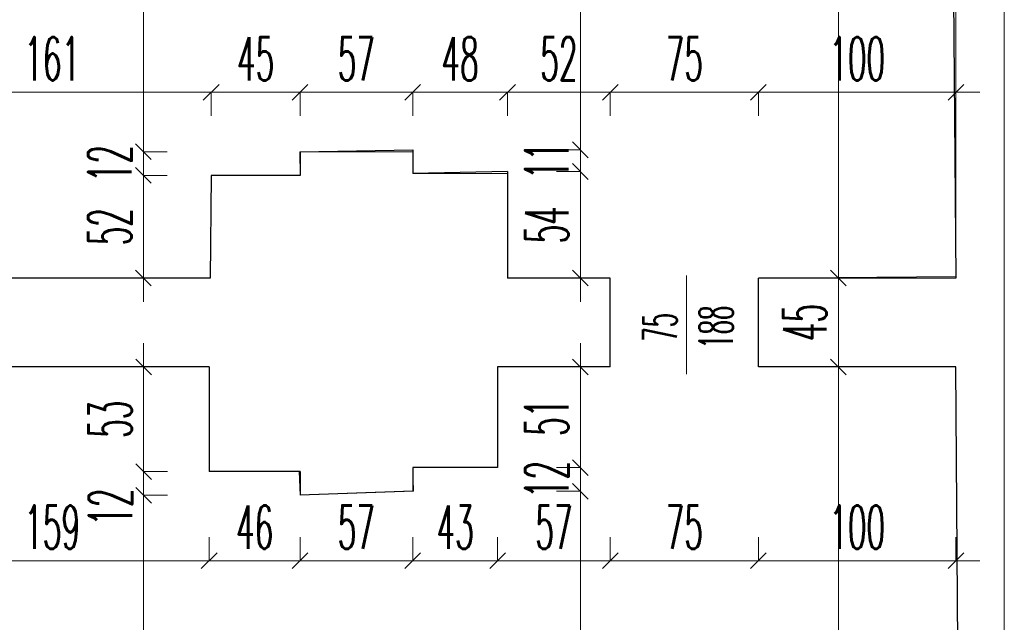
# Model space of a CAD drawing. Header units: millimetres. Extents: x -5207 to 173417, y -28809 to -6400.
# Tile 49 of 256: x 1227 to 1726, y -12695 to -12390. Entities that reach past the tile are written whole.
import ezdxf

# ---------------------------------------------------------------- set-up
doc = ezdxf.new("R2010")
doc.units = ezdxf.units.MM
for name, color, linetype, lineweight in [('mr_obliczanie_powierzchni', 4, 'Continuous', 15), ('mr_otwory', 6, 'Continuous', 9), ('mr_wymiar', 3, 'Continuous', 9), ('mr_ściany', 7, 'Continuous', 30)]:
    doc.layers.add(name, color=color, linetype=linetype, lineweight=lineweight)
doc.styles.add('WYM', font='simplex.shx', dxfattribs={"width": 0.5})
doc.dimstyles.new('1do100', dxfattribs={"dimscale": 2, "dimtxt": 12, "dimasz": 5, "dimexe": 0, "dimexo": 0, "dimgap": 3, "dimtad": 1, "dimdec": 0, "dimrnd": 0.5, "dimdsep": 46, "dimtxsty": 'WYM', "dimblk": 'OBLIQUE', "dimcen": 1.2, "dimdle": 6, "dimclrd": 256, "dimclre": 250, "dimclrt": 4, "dimadec": 1, "dimazin": 0, "dimtfac": 1, "dimtdec": 0, "dimtix": 1, "dimtmove": 2, "dimatfit": 3, "dimldrblk": 'NONE', "dimfxl": 1, "dimfxlon": 1, "dimtolj": 1, "dimtzin": 0, "dimlwd": -1, "dimlwe": 0, "dimarcsym": 0})

# ---------------------------------------------------------------- blocks, each defined once
blk = doc.blocks.new('_Oblique')
at = {"color": 0, "linetype": 'ByBlock', "lineweight": -2}
blk.add_line((-0.5, -0.5), (0.5, 0.5), dxfattribs=at)
blk = doc.blocks.new('*D5678')
at = {"layer": 'Defpoints', "color": 0, "ltscale": 2, "transparency": 16777216}
for p in [(1641.67, -12565.77), (1641.67, -12565.77), (1641.67, -12889.77)]:
    blk.add_point(p, dxfattribs=at)
at = {"layer": 'mr_wymiar', "ltscale": 2, "transparency": 16777216}
blk.add_line((1641.67, -12901.77), (1641.67, -12553.77), dxfattribs=at)
at = {"layer": 'mr_wymiar', "color": 250, "lineweight": 0, "ltscale": 2, "transparency": 16777216}
for p, q in [((1641.67, -12565.77), (1641.67, -12565.77)), ((1641.67, -12889.77), (1641.67, -12889.77))]:
    blk.add_line(p, q, dxfattribs=at)
at = {"layer": 'mr_wymiar', "ltscale": 2, "transparency": 16777216, "xscale": 8, "yscale": 8, "zscale": 8}
for p, rotation in [((1641.67, -12565.77), 90), ((1641.67, -12889.77), 270)]:
    blk.add_blockref('_Oblique', p, dxfattribs=dict(at, rotation=rotation))
at = {"layer": 'mr_wymiar', "color": 4, "ltscale": 2, "transparency": 16777216, "insert": (1624.67, -12727.77), "char_height": 22, "attachment_point": 5, "rotation": 90, "style": 'WYM'}
blk.add_mtext('\\A1;324', dxfattribs=at)
blk = doc.blocks.new('_None')
blk = doc.blocks.new('*D5679')
at = {"layer": 'Defpoints', "color": 0, "ltscale": 2, "transparency": 16777216}
for p in [(1641.67, -12520.77), (1641.67, -12520.77), (1641.67, -12565.77)]:
    blk.add_point(p, dxfattribs=at)
at = {"layer": 'mr_wymiar', "ltscale": 2, "transparency": 16777216}
blk.add_line((1641.67, -12577.77), (1641.67, -12508.77), dxfattribs=at)
at = {"layer": 'mr_wymiar', "color": 250, "lineweight": 0, "ltscale": 2, "transparency": 16777216}
for p, q in [((1641.67, -12520.77), (1641.67, -12520.77)), ((1641.67, -12565.77), (1641.67, -12565.77))]:
    blk.add_line(p, q, dxfattribs=at)
at = {"layer": 'mr_wymiar', "ltscale": 2, "transparency": 16777216, "xscale": 8, "yscale": 8, "zscale": 8}
for p, rotation in [((1641.67, -12520.77), 90), ((1641.67, -12565.77), 270)]:
    blk.add_blockref('_Oblique', p, dxfattribs=dict(at, rotation=rotation))
at = {"layer": 'mr_wymiar', "color": 4, "ltscale": 2, "transparency": 16777216, "insert": (1624.67, -12543.27), "char_height": 22, "attachment_point": 5, "rotation": 90, "style": 'WYM'}
blk.add_mtext('\\A1;45', dxfattribs=at)
blk = doc.blocks.new('*D5680')
at = {"layer": 'Defpoints', "color": 0, "ltscale": 2, "transparency": 16777216}
for p in [(1641.67, -12175.27), (1641.67, -12175.27), (1641.67, -12520.77)]:
    blk.add_point(p, dxfattribs=at)
at = {"layer": 'mr_wymiar', "ltscale": 2, "transparency": 16777216}
blk.add_line((1641.67, -12532.77), (1641.67, -12163.27), dxfattribs=at)
at = {"layer": 'mr_wymiar', "color": 250, "lineweight": 0, "ltscale": 2, "transparency": 16777216}
for p, q in [((1641.67, -12175.27), (1641.67, -12175.27)), ((1641.67, -12520.77), (1641.67, -12520.77))]:
    blk.add_line(p, q, dxfattribs=at)
at = {"layer": 'mr_wymiar', "ltscale": 2, "transparency": 16777216, "xscale": 8, "yscale": 8, "zscale": 8}
for p, rotation in [((1641.67, -12175.27), 90), ((1641.67, -12520.77), 270)]:
    blk.add_blockref('_Oblique', p, dxfattribs=dict(at, rotation=rotation))
at = {"layer": 'mr_wymiar', "color": 4, "ltscale": 2, "transparency": 16777216, "insert": (1624.67, -12348.02), "char_height": 22, "attachment_point": 5, "rotation": 90, "style": 'WYM'}
blk.add_mtext('\\A1;346', dxfattribs=at)
blk = doc.blocks.new('*D5681')
at = {"layer": 'Defpoints', "color": 0, "ltscale": 2, "transparency": 16777216}
for p in [(1601.19, -12426.66), (1701.19, -12472.39), (1601.19, -12520.77)]:
    blk.add_point(p, dxfattribs=at)
at = {"layer": 'mr_wymiar', "ltscale": 2, "transparency": 16777216}
blk.add_line((1713.19, -12426.66), (1589.19, -12426.66), dxfattribs=at)
at = {"layer": 'mr_wymiar', "color": 250, "lineweight": 0, "ltscale": 2, "transparency": 16777216}
for p, q in [((1601.19, -12438.66), (1601.19, -12426.66)), ((1701.19, -12438.66), (1701.19, -12426.66))]:
    blk.add_line(p, q, dxfattribs=at)
at = {"layer": 'mr_wymiar', "ltscale": 2, "transparency": 16777216, "xscale": 8, "yscale": 8, "zscale": 8, "rotation": 180}
blk.add_blockref('_Oblique', (1601.19, -12426.66), dxfattribs=at)
at = {"layer": 'mr_wymiar', "ltscale": 2, "transparency": 16777216, "xscale": 8, "yscale": 8, "zscale": 8}
blk.add_blockref('_Oblique', (1701.19, -12426.66), dxfattribs=at)
at = {"layer": 'mr_wymiar', "color": 4, "ltscale": 2, "transparency": 16777216, "insert": (1651.19, -12409.66), "char_height": 22, "attachment_point": 5, "style": 'WYM'}
blk.add_mtext('\\A1;100', dxfattribs=at)
blk = doc.blocks.new('*D5682')
at = {"layer": 'Defpoints', "color": 0, "ltscale": 2, "transparency": 16777216}
for p in [(1526.19, -12426.66), (1526.19, -12520.77), (1601.19, -12520.77)]:
    blk.add_point(p, dxfattribs=at)
at = {"layer": 'mr_wymiar', "ltscale": 2, "transparency": 16777216}
blk.add_line((1613.19, -12426.66), (1514.19, -12426.66), dxfattribs=at)
at = {"layer": 'mr_wymiar', "color": 250, "lineweight": 0, "ltscale": 2, "transparency": 16777216}
for p, q in [((1526.19, -12438.66), (1526.19, -12426.66)), ((1601.19, -12438.66), (1601.19, -12426.66))]:
    blk.add_line(p, q, dxfattribs=at)
at = {"layer": 'mr_wymiar', "ltscale": 2, "transparency": 16777216, "xscale": 8, "yscale": 8, "zscale": 8, "rotation": 180}
blk.add_blockref('_Oblique', (1526.19, -12426.66), dxfattribs=at)
at = {"layer": 'mr_wymiar', "ltscale": 2, "transparency": 16777216, "xscale": 8, "yscale": 8, "zscale": 8}
blk.add_blockref('_Oblique', (1601.19, -12426.66), dxfattribs=at)
at = {"layer": 'mr_wymiar', "color": 4, "ltscale": 2, "transparency": 16777216, "insert": (1563.69, -12409.66), "char_height": 22, "attachment_point": 5, "style": 'WYM'}
blk.add_mtext('\\A1;75', dxfattribs=at)
blk = doc.blocks.new('*D5683')
at = {"layer": 'Defpoints', "color": 0, "ltscale": 2, "transparency": 16777216}
for p in [(1474.19, -12426.66), (1474.19, -12471.39), (1526.19, -12520.77)]:
    blk.add_point(p, dxfattribs=at)
at = {"layer": 'mr_wymiar', "ltscale": 2, "transparency": 16777216}
blk.add_line((1538.19, -12426.66), (1462.19, -12426.66), dxfattribs=at)
at = {"layer": 'mr_wymiar', "color": 250, "lineweight": 0, "ltscale": 2, "transparency": 16777216}
for p, q in [((1474.19, -12438.66), (1474.19, -12426.66)), ((1526.19, -12438.66), (1526.19, -12426.66))]:
    blk.add_line(p, q, dxfattribs=at)
at = {"layer": 'mr_wymiar', "ltscale": 2, "transparency": 16777216, "xscale": 8, "yscale": 8, "zscale": 8, "rotation": 180}
blk.add_blockref('_Oblique', (1474.19, -12426.66), dxfattribs=at)
at = {"layer": 'mr_wymiar', "ltscale": 2, "transparency": 16777216, "xscale": 8, "yscale": 8, "zscale": 8}
blk.add_blockref('_Oblique', (1526.19, -12426.66), dxfattribs=at)
at = {"layer": 'mr_wymiar', "color": 4, "ltscale": 2, "transparency": 16777216, "insert": (1500.19, -12409.66), "char_height": 22, "attachment_point": 5, "style": 'WYM'}
blk.add_mtext('\\A1;52', dxfattribs=at)
blk = doc.blocks.new('*D5684')
at = {"layer": 'Defpoints', "color": 0, "ltscale": 2, "transparency": 16777216}
for p in [(1474.19, -12426.66), (1426.19, -12436.14), (1474.19, -12436.14)]:
    blk.add_point(p, dxfattribs=at)
at = {"layer": 'mr_wymiar', "ltscale": 2, "transparency": 16777216}
blk.add_line((1414.19, -12426.66), (1486.19, -12426.66), dxfattribs=at)
at = {"layer": 'mr_wymiar', "color": 250, "lineweight": 0, "ltscale": 2, "transparency": 16777216}
for p, q in [((1426.19, -12436.14), (1426.19, -12426.66)), ((1474.19, -12436.14), (1474.19, -12426.66))]:
    blk.add_line(p, q, dxfattribs=at)
at = {"layer": 'mr_wymiar', "ltscale": 2, "transparency": 16777216, "xscale": 8, "yscale": 8, "zscale": 8, "rotation": 180}
blk.add_blockref('_Oblique', (1426.19, -12426.66), dxfattribs=at)
at = {"layer": 'mr_wymiar', "ltscale": 2, "transparency": 16777216, "xscale": 8, "yscale": 8, "zscale": 8}
blk.add_blockref('_Oblique', (1474.19, -12426.66), dxfattribs=at)
at = {"layer": 'mr_wymiar', "color": 4, "ltscale": 2, "transparency": 16777216, "insert": (1450.19, -12409.66), "char_height": 22, "attachment_point": 5, "style": 'WYM'}
blk.add_mtext('\\A1;48', dxfattribs=at)
blk = doc.blocks.new('*D5685')
at = {"layer": 'Defpoints', "color": 0, "ltscale": 2, "transparency": 16777216}
for p in [(1474.19, -12466.77), (1511.05, -12466.77), (1474.19, -12520.77)]:
    blk.add_point(p, dxfattribs=at)
at = {"layer": 'mr_wymiar', "ltscale": 2, "transparency": 16777216}
blk.add_line((1511.05, -12532.77), (1511.05, -12454.77), dxfattribs=at)
at = {"layer": 'mr_wymiar', "color": 250, "lineweight": 0, "ltscale": 2, "transparency": 16777216}
for p, q in [((1499.05, -12466.77), (1511.05, -12466.77)), ((1499.05, -12520.77), (1511.05, -12520.77))]:
    blk.add_line(p, q, dxfattribs=at)
at = {"layer": 'mr_wymiar', "ltscale": 2, "transparency": 16777216, "xscale": 8, "yscale": 8, "zscale": 8}
for p, rotation in [((1511.05, -12466.77), 90), ((1511.05, -12520.77), 270)]:
    blk.add_blockref('_Oblique', p, dxfattribs=dict(at, rotation=rotation))
at = {"layer": 'mr_wymiar', "color": 4, "ltscale": 2, "transparency": 16777216, "insert": (1494.05, -12493.77), "char_height": 22, "attachment_point": 5, "rotation": 90, "style": 'WYM'}
blk.add_mtext('\\A1;54', dxfattribs=at)
blk = doc.blocks.new('*D5371')
at = {"layer": 'Defpoints', "color": 0, "ltscale": 2, "transparency": 16777216}
for p in [(1426.19, -12426.66), (1369.19, -12442.14), (1426.19, -12442.14)]:
    blk.add_point(p, dxfattribs=at)
at = {"layer": 'mr_wymiar', "ltscale": 2, "transparency": 16777216}
blk.add_line((1357.19, -12426.66), (1438.19, -12426.66), dxfattribs=at)
at = {"layer": 'mr_wymiar', "color": 250, "lineweight": 0, "ltscale": 2, "transparency": 16777216}
for p, q in [((1369.19, -12438.66), (1369.19, -12426.66)), ((1426.19, -12438.66), (1426.19, -12426.66))]:
    blk.add_line(p, q, dxfattribs=at)
at = {"layer": 'mr_wymiar', "ltscale": 2, "transparency": 16777216, "xscale": 8, "yscale": 8, "zscale": 8, "rotation": 180}
blk.add_blockref('_Oblique', (1369.19, -12426.66), dxfattribs=at)
at = {"layer": 'mr_wymiar', "ltscale": 2, "transparency": 16777216, "xscale": 8, "yscale": 8, "zscale": 8}
blk.add_blockref('_Oblique', (1426.19, -12426.66), dxfattribs=at)
at = {"layer": 'mr_wymiar', "color": 4, "ltscale": 2, "transparency": 16777216, "insert": (1397.69, -12409.66), "char_height": 22, "attachment_point": 5, "style": 'WYM'}
blk.add_mtext('\\A1;57', dxfattribs=at)
blk = doc.blocks.new('*D5372')
at = {"layer": 'Defpoints', "color": 0, "ltscale": 2, "transparency": 16777216}
for p in [(1324.19, -12426.66), (1369.19, -12442.14), (1324.19, -12468.77)]:
    blk.add_point(p, dxfattribs=at)
at = {"layer": 'mr_wymiar', "ltscale": 2, "transparency": 16777216}
blk.add_line((1381.19, -12426.66), (1312.19, -12426.66), dxfattribs=at)
at = {"layer": 'mr_wymiar', "color": 250, "lineweight": 0, "ltscale": 2, "transparency": 16777216}
for p, q in [((1324.19, -12438.66), (1324.19, -12426.66)), ((1369.19, -12438.66), (1369.19, -12426.66))]:
    blk.add_line(p, q, dxfattribs=at)
at = {"layer": 'mr_wymiar', "ltscale": 2, "transparency": 16777216, "xscale": 8, "yscale": 8, "zscale": 8, "rotation": 180}
blk.add_blockref('_Oblique', (1324.19, -12426.66), dxfattribs=at)
at = {"layer": 'mr_wymiar', "ltscale": 2, "transparency": 16777216, "xscale": 8, "yscale": 8, "zscale": 8}
blk.add_blockref('_Oblique', (1369.19, -12426.66), dxfattribs=at)
at = {"layer": 'mr_wymiar', "color": 4, "ltscale": 2, "transparency": 16777216, "insert": (1346.69, -12409.66), "char_height": 22, "attachment_point": 5, "style": 'WYM'}
blk.add_mtext('\\A1;45', dxfattribs=at)
blk = doc.blocks.new('*D5373')
at = {"layer": 'Defpoints', "color": 0, "ltscale": 2, "transparency": 16777216}
for p in [(1163.19, -12426.66), (1163.19, -12466.77), (1324.19, -12468.77)]:
    blk.add_point(p, dxfattribs=at)
at = {"layer": 'mr_wymiar', "ltscale": 2, "transparency": 16777216}
blk.add_line((1336.19, -12426.66), (1151.19, -12426.66), dxfattribs=at)
at = {"layer": 'mr_wymiar', "color": 250, "lineweight": 0, "ltscale": 2, "transparency": 16777216}
for p, q in [((1163.19, -12438.66), (1163.19, -12426.66)), ((1324.19, -12438.66), (1324.19, -12426.66))]:
    blk.add_line(p, q, dxfattribs=at)
at = {"layer": 'mr_wymiar', "ltscale": 2, "transparency": 16777216, "xscale": 8, "yscale": 8, "zscale": 8, "rotation": 180}
blk.add_blockref('_Oblique', (1163.19, -12426.66), dxfattribs=at)
at = {"layer": 'mr_wymiar', "ltscale": 2, "transparency": 16777216, "xscale": 8, "yscale": 8, "zscale": 8}
blk.add_blockref('_Oblique', (1324.19, -12426.66), dxfattribs=at)
at = {"layer": 'mr_wymiar', "color": 4, "ltscale": 2, "transparency": 16777216, "insert": (1243.69, -12409.66), "char_height": 22, "attachment_point": 5, "style": 'WYM'}
blk.add_mtext('\\A1;161', dxfattribs=at)
blk = doc.blocks.new('*D5375')
at = {"layer": 'Defpoints', "color": 0, "ltscale": 2, "transparency": 16777216}
for p in [(1426.19, -12455.77), (1511.05, -12455.77), (1474.19, -12466.77)]:
    blk.add_point(p, dxfattribs=at)
at = {"layer": 'mr_wymiar', "ltscale": 2, "transparency": 16777216}
for p, q in [((1511.05, -12455.77), (1511.05, -12447.77)), ((1511.05, -12466.77), (1511.05, -12455.77)), ((1511.05, -12466.77), (1511.05, -12474.77))]:
    blk.add_line(p, q, dxfattribs=at)
at = {"layer": 'mr_wymiar', "color": 250, "lineweight": 0, "ltscale": 2, "transparency": 16777216}
for p, q in [((1499.05, -12455.77), (1511.05, -12455.77)), ((1499.05, -12466.77), (1511.05, -12466.77))]:
    blk.add_line(p, q, dxfattribs=at)
at = {"layer": 'mr_wymiar', "ltscale": 2, "transparency": 16777216, "xscale": 8, "yscale": 8, "zscale": 8}
for p, rotation in [((1511.05, -12455.77), 270), ((1511.05, -12466.77), 90)]:
    blk.add_blockref('_Oblique', p, dxfattribs=dict(at, rotation=rotation))
at = {"layer": 'mr_wymiar', "color": 4, "ltscale": 2, "transparency": 16777216, "insert": (1494.05, -12461.27), "char_height": 22, "attachment_point": 5, "rotation": 90, "style": 'WYM'}
blk.add_mtext('\\A1;11', dxfattribs=at)
blk = doc.blocks.new('*D5376')
at = {"layer": 'Defpoints', "color": 0, "ltscale": 2, "transparency": 16777216}
for p in [(1426.19, -12218.27), (1511.05, -12218.27), (1426.19, -12455.77)]:
    blk.add_point(p, dxfattribs=at)
at = {"layer": 'mr_wymiar', "ltscale": 2, "transparency": 16777216}
blk.add_line((1511.05, -12467.77), (1511.05, -12206.27), dxfattribs=at)
at = {"layer": 'mr_wymiar', "color": 250, "lineweight": 0, "ltscale": 2, "transparency": 16777216}
for p, q in [((1499.05, -12218.27), (1511.05, -12218.27)), ((1499.05, -12455.77), (1511.05, -12455.77))]:
    blk.add_line(p, q, dxfattribs=at)
at = {"layer": 'mr_wymiar', "ltscale": 2, "transparency": 16777216, "xscale": 8, "yscale": 8, "zscale": 8}
for p, rotation in [((1511.05, -12218.27), 90), ((1511.05, -12455.77), 270)]:
    blk.add_blockref('_Oblique', p, dxfattribs=dict(at, rotation=rotation))
at = {"layer": 'mr_wymiar', "color": 4, "ltscale": 2, "transparency": 16777216, "insert": (1494.05, -12337.02), "char_height": 22, "attachment_point": 5, "rotation": 90, "style": 'WYM'}
blk.add_mtext('\\A1;238', dxfattribs=at)
blk = doc.blocks.new('*D5381')
at = {"layer": 'Defpoints', "color": 0, "ltscale": 2, "transparency": 16777216}
for p in [(1289.88, -12468.77), (1324.19, -12468.77), (1323.69, -12520.77)]:
    blk.add_point(p, dxfattribs=at)
at = {"layer": 'mr_wymiar', "ltscale": 2, "transparency": 16777216}
blk.add_line((1289.88, -12532.77), (1289.88, -12456.77), dxfattribs=at)
at = {"layer": 'mr_wymiar', "color": 250, "lineweight": 0, "ltscale": 2, "transparency": 16777216}
for p, q in [((1301.88, -12468.77), (1289.88, -12468.77)), ((1301.88, -12520.77), (1289.88, -12520.77))]:
    blk.add_line(p, q, dxfattribs=at)
at = {"layer": 'mr_wymiar', "ltscale": 2, "transparency": 16777216, "xscale": 8, "yscale": 8, "zscale": 8}
for p, rotation in [((1289.88, -12468.77), 90), ((1289.88, -12520.77), 270)]:
    blk.add_blockref('_Oblique', p, dxfattribs=dict(at, rotation=rotation))
at = {"layer": 'mr_wymiar', "color": 4, "ltscale": 2, "transparency": 16777216, "insert": (1272.88, -12494.77), "char_height": 22, "attachment_point": 5, "rotation": 90, "style": 'WYM'}
blk.add_mtext('\\A1;52', dxfattribs=at)
blk = doc.blocks.new('*D5382')
at = {"layer": 'Defpoints', "color": 0, "ltscale": 2, "transparency": 16777216}
for p in [(1289.88, -12456.77), (1369.19, -12456.77), (1324.19, -12468.77)]:
    blk.add_point(p, dxfattribs=at)
at = {"layer": 'mr_wymiar', "ltscale": 2, "transparency": 16777216}
for p, q in [((1289.88, -12456.77), (1289.88, -12448.77)), ((1289.88, -12468.77), (1289.88, -12456.77)), ((1289.88, -12468.77), (1289.88, -12476.77))]:
    blk.add_line(p, q, dxfattribs=at)
at = {"layer": 'mr_wymiar', "color": 250, "lineweight": 0, "ltscale": 2, "transparency": 16777216}
for p, q in [((1301.88, -12456.77), (1289.88, -12456.77)), ((1301.88, -12468.77), (1289.88, -12468.77))]:
    blk.add_line(p, q, dxfattribs=at)
at = {"layer": 'mr_wymiar', "ltscale": 2, "transparency": 16777216, "xscale": 8, "yscale": 8, "zscale": 8}
for p, rotation in [((1289.88, -12456.77), 270), ((1289.88, -12468.77), 90)]:
    blk.add_blockref('_Oblique', p, dxfattribs=dict(at, rotation=rotation))
at = {"layer": 'mr_wymiar', "color": 4, "ltscale": 2, "transparency": 16777216, "insert": (1272.88, -12462.77), "char_height": 22, "attachment_point": 5, "rotation": 90, "style": 'WYM'}
blk.add_mtext('\\A1;12', dxfattribs=at)
blk = doc.blocks.new('*D5383')
at = {"layer": 'Defpoints', "color": 0, "ltscale": 2, "transparency": 16777216}
for p in [(1289.88, -12219.27), (1369.19, -12219.27), (1369.19, -12456.77)]:
    blk.add_point(p, dxfattribs=at)
at = {"layer": 'mr_wymiar', "ltscale": 2, "transparency": 16777216}
blk.add_line((1289.88, -12468.77), (1289.88, -12207.27), dxfattribs=at)
at = {"layer": 'mr_wymiar', "color": 250, "lineweight": 0, "ltscale": 2, "transparency": 16777216}
for p, q in [((1301.88, -12219.27), (1289.88, -12219.27)), ((1301.88, -12456.77), (1289.88, -12456.77))]:
    blk.add_line(p, q, dxfattribs=at)
at = {"layer": 'mr_wymiar', "ltscale": 2, "transparency": 16777216, "xscale": 8, "yscale": 8, "zscale": 8}
for p, rotation in [((1289.88, -12219.27), 90), ((1289.88, -12456.77), 270)]:
    blk.add_blockref('_Oblique', p, dxfattribs=dict(at, rotation=rotation))
at = {"layer": 'mr_wymiar', "color": 4, "ltscale": 2, "transparency": 16777216, "insert": (1272.88, -12338.02), "char_height": 22, "attachment_point": 5, "rotation": 90, "style": 'WYM'}
blk.add_mtext('\\A1;238', dxfattribs=at)
blk = doc.blocks.new('*D5387')
at = {"layer": 'Defpoints', "color": 0, "ltscale": 2, "transparency": 16777216}
for p in [(1290, -12630.77), (1369.19, -12630.77), (1369.19, -12825.77)]:
    blk.add_point(p, dxfattribs=at)
at = {"layer": 'mr_wymiar', "ltscale": 2, "transparency": 16777216}
blk.add_line((1290, -12837.77), (1290, -12618.77), dxfattribs=at)
at = {"layer": 'mr_wymiar', "color": 250, "lineweight": 0, "ltscale": 2, "transparency": 16777216}
for p, q in [((1302, -12630.77), (1290, -12630.77)), ((1302, -12825.77), (1290, -12825.77))]:
    blk.add_line(p, q, dxfattribs=at)
at = {"layer": 'mr_wymiar', "ltscale": 2, "transparency": 16777216, "xscale": 8, "yscale": 8, "zscale": 8}
for p, rotation in [((1290, -12630.77), 90), ((1290, -12825.77), 270)]:
    blk.add_blockref('_Oblique', p, dxfattribs=dict(at, rotation=rotation))
at = {"layer": 'mr_wymiar', "color": 4, "ltscale": 2, "transparency": 16777216, "insert": (1273, -12728.27), "char_height": 22, "attachment_point": 5, "rotation": 90, "style": 'WYM'}
blk.add_mtext('\\A1;195', dxfattribs=at)
blk = doc.blocks.new('*D5388')
at = {"layer": 'Defpoints', "color": 0, "ltscale": 2, "transparency": 16777216}
for p in [(1290, -12618.77), (1369.19, -12618.77), (1369.19, -12630.77)]:
    blk.add_point(p, dxfattribs=at)
at = {"layer": 'mr_wymiar', "ltscale": 2, "transparency": 16777216}
blk.add_line((1290, -12642.77), (1290, -12606.77), dxfattribs=at)
at = {"layer": 'mr_wymiar', "color": 250, "lineweight": 0, "ltscale": 2, "transparency": 16777216}
for p, q in [((1302, -12618.77), (1290, -12618.77)), ((1302, -12630.77), (1290, -12630.77))]:
    blk.add_line(p, q, dxfattribs=at)
at = {"layer": 'mr_wymiar', "ltscale": 2, "transparency": 16777216, "xscale": 8, "yscale": 8, "zscale": 8}
for p, rotation in [((1290, -12618.77), 90), ((1290, -12630.77), 270)]:
    blk.add_blockref('_Oblique', p, dxfattribs=dict(at, rotation=rotation))
at = {"layer": 'mr_wymiar', "color": 4, "ltscale": 2, "transparency": 16777216, "insert": (1273.18, -12636.76), "char_height": 22, "attachment_point": 5, "rotation": 90, "style": 'WYM'}
blk.add_mtext('\\A1;12', dxfattribs=at)
blk = doc.blocks.new('*D5389')
at = {"layer": 'Defpoints', "color": 0, "ltscale": 2, "transparency": 16777216}
for p in [(1290, -12565.77), (1323.19, -12565.77), (1323.19, -12618.77)]:
    blk.add_point(p, dxfattribs=at)
at = {"layer": 'mr_wymiar', "ltscale": 2, "transparency": 16777216}
blk.add_line((1290, -12630.77), (1290, -12553.77), dxfattribs=at)
at = {"layer": 'mr_wymiar', "color": 250, "lineweight": 0, "ltscale": 2, "transparency": 16777216}
for p, q in [((1302, -12565.77), (1290, -12565.77)), ((1302, -12618.77), (1290, -12618.77))]:
    blk.add_line(p, q, dxfattribs=at)
at = {"layer": 'mr_wymiar', "ltscale": 2, "transparency": 16777216, "xscale": 8, "yscale": 8, "zscale": 8}
for p, rotation in [((1290, -12565.77), 90), ((1290, -12618.77), 270)]:
    blk.add_blockref('_Oblique', p, dxfattribs=dict(at, rotation=rotation))
at = {"layer": 'mr_wymiar', "color": 4, "ltscale": 2, "transparency": 16777216, "insert": (1273, -12592.27), "char_height": 22, "attachment_point": 5, "rotation": 90, "style": 'WYM'}
blk.add_mtext('\\A1;53', dxfattribs=at)
blk = doc.blocks.new('*D5391')
at = {"layer": 'Defpoints', "color": 0, "ltscale": 2, "transparency": 16777216}
for p in [(1164.19, -12614.77), (1323.19, -12618.77), (1323.19, -12663.94)]:
    blk.add_point(p, dxfattribs=at)
at = {"layer": 'mr_wymiar', "color": 250, "lineweight": 0, "ltscale": 2, "transparency": 16777216}
for p, q in [((1164.19, -12651.94), (1164.19, -12663.94)), ((1323.19, -12651.94), (1323.19, -12663.94))]:
    blk.add_line(p, q, dxfattribs=at)
at = {"layer": 'mr_wymiar', "ltscale": 2, "transparency": 16777216}
blk.add_line((1152.19, -12663.94), (1335.19, -12663.94), dxfattribs=at)
at = {"layer": 'mr_wymiar', "ltscale": 2, "transparency": 16777216, "xscale": 8, "yscale": 8, "zscale": 8, "rotation": 180}
blk.add_blockref('_Oblique', (1164.19, -12663.94), dxfattribs=at)
at = {"layer": 'mr_wymiar', "ltscale": 2, "transparency": 16777216, "xscale": 8, "yscale": 8, "zscale": 8}
blk.add_blockref('_Oblique', (1323.19, -12663.94), dxfattribs=at)
at = {"layer": 'mr_wymiar', "color": 4, "ltscale": 2, "transparency": 16777216, "insert": (1243.69, -12646.94), "char_height": 22, "attachment_point": 5, "style": 'WYM'}
blk.add_mtext('\\A1;159', dxfattribs=at)
blk = doc.blocks.new('*D5392')
at = {"layer": 'Defpoints', "color": 0, "ltscale": 2, "transparency": 16777216}
for p in [(1323.19, -12618.77), (1369.19, -12618.77), (1369.19, -12663.94)]:
    blk.add_point(p, dxfattribs=at)
at = {"layer": 'mr_wymiar', "color": 250, "lineweight": 0, "ltscale": 2, "transparency": 16777216}
for p, q in [((1323.19, -12651.94), (1323.19, -12663.94)), ((1369.19, -12651.94), (1369.19, -12663.94))]:
    blk.add_line(p, q, dxfattribs=at)
at = {"layer": 'mr_wymiar', "ltscale": 2, "transparency": 16777216}
blk.add_line((1311.19, -12663.94), (1381.19, -12663.94), dxfattribs=at)
at = {"layer": 'mr_wymiar', "ltscale": 2, "transparency": 16777216, "xscale": 8, "yscale": 8, "zscale": 8, "rotation": 180}
blk.add_blockref('_Oblique', (1323.19, -12663.94), dxfattribs=at)
at = {"layer": 'mr_wymiar', "ltscale": 2, "transparency": 16777216, "xscale": 8, "yscale": 8, "zscale": 8}
blk.add_blockref('_Oblique', (1369.19, -12663.94), dxfattribs=at)
at = {"layer": 'mr_wymiar', "color": 4, "ltscale": 2, "transparency": 16777216, "insert": (1346.19, -12646.94), "char_height": 22, "attachment_point": 5, "style": 'WYM'}
blk.add_mtext('\\A1;46', dxfattribs=at)
blk = doc.blocks.new('*D5393')
at = {"layer": 'Defpoints', "color": 0, "ltscale": 2, "transparency": 16777216}
for p in [(1426.19, -12628.77), (1369.19, -12630.77), (1426.19, -12663.94)]:
    blk.add_point(p, dxfattribs=at)
at = {"layer": 'mr_wymiar', "color": 250, "lineweight": 0, "ltscale": 2, "transparency": 16777216}
for p, q in [((1369.19, -12651.94), (1369.19, -12663.94)), ((1426.19, -12651.94), (1426.19, -12663.94))]:
    blk.add_line(p, q, dxfattribs=at)
at = {"layer": 'mr_wymiar', "ltscale": 2, "transparency": 16777216}
blk.add_line((1357.19, -12663.94), (1438.19, -12663.94), dxfattribs=at)
at = {"layer": 'mr_wymiar', "ltscale": 2, "transparency": 16777216, "xscale": 8, "yscale": 8, "zscale": 8, "rotation": 180}
blk.add_blockref('_Oblique', (1369.19, -12663.94), dxfattribs=at)
at = {"layer": 'mr_wymiar', "ltscale": 2, "transparency": 16777216, "xscale": 8, "yscale": 8, "zscale": 8}
blk.add_blockref('_Oblique', (1426.19, -12663.94), dxfattribs=at)
at = {"layer": 'mr_wymiar', "color": 4, "ltscale": 2, "transparency": 16777216, "insert": (1397.69, -12646.94), "char_height": 22, "attachment_point": 5, "style": 'WYM'}
blk.add_mtext('\\A1;57', dxfattribs=at)
blk = doc.blocks.new('*D5394')
at = {"layer": 'Defpoints', "color": 0, "ltscale": 2, "transparency": 16777216}
for p in [(1469.19, -12616.77), (1426.19, -12628.77), (1469.19, -12663.94)]:
    blk.add_point(p, dxfattribs=at)
at = {"layer": 'mr_wymiar', "color": 250, "lineweight": 0, "ltscale": 2, "transparency": 16777216}
for p, q in [((1426.19, -12651.94), (1426.19, -12663.94)), ((1469.19, -12651.94), (1469.19, -12663.94))]:
    blk.add_line(p, q, dxfattribs=at)
at = {"layer": 'mr_wymiar', "ltscale": 2, "transparency": 16777216}
blk.add_line((1414.19, -12663.94), (1481.19, -12663.94), dxfattribs=at)
at = {"layer": 'mr_wymiar', "ltscale": 2, "transparency": 16777216, "xscale": 8, "yscale": 8, "zscale": 8, "rotation": 180}
blk.add_blockref('_Oblique', (1426.19, -12663.94), dxfattribs=at)
at = {"layer": 'mr_wymiar', "ltscale": 2, "transparency": 16777216, "xscale": 8, "yscale": 8, "zscale": 8}
blk.add_blockref('_Oblique', (1469.19, -12663.94), dxfattribs=at)
at = {"layer": 'mr_wymiar', "color": 4, "ltscale": 2, "transparency": 16777216, "insert": (1447.69, -12646.94), "char_height": 22, "attachment_point": 5, "style": 'WYM'}
blk.add_mtext('\\A1;43', dxfattribs=at)
blk = doc.blocks.new('*D5395')
at = {"layer": 'Defpoints', "color": 0, "ltscale": 2, "transparency": 16777216}
for p in [(1526.19, -12565.77), (1469.19, -12616.77), (1526.19, -12663.94)]:
    blk.add_point(p, dxfattribs=at)
at = {"layer": 'mr_wymiar', "color": 250, "lineweight": 0, "ltscale": 2, "transparency": 16777216}
for p, q in [((1469.19, -12651.94), (1469.19, -12663.94)), ((1526.19, -12651.94), (1526.19, -12663.94))]:
    blk.add_line(p, q, dxfattribs=at)
at = {"layer": 'mr_wymiar', "ltscale": 2, "transparency": 16777216}
blk.add_line((1457.19, -12663.94), (1538.19, -12663.94), dxfattribs=at)
at = {"layer": 'mr_wymiar', "ltscale": 2, "transparency": 16777216, "xscale": 8, "yscale": 8, "zscale": 8, "rotation": 180}
blk.add_blockref('_Oblique', (1469.19, -12663.94), dxfattribs=at)
at = {"layer": 'mr_wymiar', "ltscale": 2, "transparency": 16777216, "xscale": 8, "yscale": 8, "zscale": 8}
blk.add_blockref('_Oblique', (1526.19, -12663.94), dxfattribs=at)
at = {"layer": 'mr_wymiar', "color": 4, "ltscale": 2, "transparency": 16777216, "insert": (1497.69, -12646.94), "char_height": 22, "attachment_point": 5, "style": 'WYM'}
blk.add_mtext('\\A1;57', dxfattribs=at)
blk = doc.blocks.new('*D5396')
at = {"layer": 'Defpoints', "color": 0, "ltscale": 2, "transparency": 16777216}
for p in [(1526.19, -12565.77), (1601.19, -12565.77), (1601.19, -12663.94)]:
    blk.add_point(p, dxfattribs=at)
at = {"layer": 'mr_wymiar', "color": 250, "lineweight": 0, "ltscale": 2, "transparency": 16777216}
for p, q in [((1526.19, -12651.94), (1526.19, -12663.94)), ((1601.19, -12651.94), (1601.19, -12663.94))]:
    blk.add_line(p, q, dxfattribs=at)
at = {"layer": 'mr_wymiar', "ltscale": 2, "transparency": 16777216}
blk.add_line((1514.19, -12663.94), (1613.19, -12663.94), dxfattribs=at)
at = {"layer": 'mr_wymiar', "ltscale": 2, "transparency": 16777216, "xscale": 8, "yscale": 8, "zscale": 8, "rotation": 180}
blk.add_blockref('_Oblique', (1526.19, -12663.94), dxfattribs=at)
at = {"layer": 'mr_wymiar', "ltscale": 2, "transparency": 16777216, "xscale": 8, "yscale": 8, "zscale": 8}
blk.add_blockref('_Oblique', (1601.19, -12663.94), dxfattribs=at)
at = {"layer": 'mr_wymiar', "color": 4, "ltscale": 2, "transparency": 16777216, "insert": (1563.69, -12646.94), "char_height": 22, "attachment_point": 5, "style": 'WYM'}
blk.add_mtext('\\A1;75', dxfattribs=at)
blk = doc.blocks.new('*D5397')
at = {"layer": 'Defpoints', "color": 0, "ltscale": 2, "transparency": 16777216}
for p in [(1601.19, -12565.77), (1701.19, -12565.77), (1701.19, -12663.94)]:
    blk.add_point(p, dxfattribs=at)
at = {"layer": 'mr_wymiar', "color": 250, "lineweight": 0, "ltscale": 2, "transparency": 16777216}
for p, q in [((1601.19, -12651.94), (1601.19, -12663.94)), ((1701.19, -12651.94), (1701.19, -12663.94))]:
    blk.add_line(p, q, dxfattribs=at)
at = {"layer": 'mr_wymiar', "ltscale": 2, "transparency": 16777216}
blk.add_line((1589.19, -12663.94), (1713.19, -12663.94), dxfattribs=at)
at = {"layer": 'mr_wymiar', "ltscale": 2, "transparency": 16777216, "xscale": 8, "yscale": 8, "zscale": 8, "rotation": 180}
blk.add_blockref('_Oblique', (1601.19, -12663.94), dxfattribs=at)
at = {"layer": 'mr_wymiar', "ltscale": 2, "transparency": 16777216, "xscale": 8, "yscale": 8, "zscale": 8}
blk.add_blockref('_Oblique', (1701.19, -12663.94), dxfattribs=at)
at = {"layer": 'mr_wymiar', "color": 4, "ltscale": 2, "transparency": 16777216, "insert": (1651.19, -12646.94), "char_height": 22, "attachment_point": 5, "style": 'WYM'}
blk.add_mtext('\\A1;100', dxfattribs=at)
blk = doc.blocks.new('*D5398')
at = {"layer": 'Defpoints', "color": 0, "ltscale": 2, "transparency": 16777216}
for p in [(1469.19, -12565.77), (1469.19, -12616.77), (1511.05, -12616.77)]:
    blk.add_point(p, dxfattribs=at)
at = {"layer": 'mr_wymiar', "ltscale": 2, "transparency": 16777216}
blk.add_line((1511.05, -12553.77), (1511.05, -12628.77), dxfattribs=at)
at = {"layer": 'mr_wymiar', "color": 250, "lineweight": 0, "ltscale": 2, "transparency": 16777216}
for p, q in [((1499.05, -12565.77), (1511.05, -12565.77)), ((1499.05, -12616.77), (1511.05, -12616.77))]:
    blk.add_line(p, q, dxfattribs=at)
at = {"layer": 'mr_wymiar', "ltscale": 2, "transparency": 16777216, "xscale": 8, "yscale": 8, "zscale": 8}
for p, rotation in [((1511.05, -12565.77), 90), ((1511.05, -12616.77), 270)]:
    blk.add_blockref('_Oblique', p, dxfattribs=dict(at, rotation=rotation))
at = {"layer": 'mr_wymiar', "color": 4, "ltscale": 2, "transparency": 16777216, "insert": (1494.05, -12591.27), "char_height": 22, "attachment_point": 5, "rotation": 90, "style": 'WYM'}
blk.add_mtext('\\A1;51', dxfattribs=at)
blk = doc.blocks.new('*D5399')
at = {"layer": 'Defpoints', "color": 0, "ltscale": 2, "transparency": 16777216}
for p in [(1469.19, -12616.77), (1426.19, -12628.77), (1511.05, -12628.77)]:
    blk.add_point(p, dxfattribs=at)
at = {"layer": 'mr_wymiar', "ltscale": 2, "transparency": 16777216}
for p, q in [((1511.05, -12616.77), (1511.05, -12608.77)), ((1511.05, -12616.77), (1511.05, -12628.77)), ((1511.05, -12628.77), (1511.05, -12636.77))]:
    blk.add_line(p, q, dxfattribs=at)
at = {"layer": 'mr_wymiar', "color": 250, "lineweight": 0, "ltscale": 2, "transparency": 16777216}
for p, q in [((1499.05, -12616.77), (1511.05, -12616.77)), ((1499.05, -12628.77), (1511.05, -12628.77))]:
    blk.add_line(p, q, dxfattribs=at)
at = {"layer": 'mr_wymiar', "ltscale": 2, "transparency": 16777216, "xscale": 8, "yscale": 8, "zscale": 8}
for p, rotation in [((1511.05, -12616.77), 270), ((1511.05, -12628.77), 90)]:
    blk.add_blockref('_Oblique', p, dxfattribs=dict(at, rotation=rotation))
at = {"layer": 'mr_wymiar', "color": 4, "ltscale": 2, "transparency": 16777216, "insert": (1494.05, -12622.77), "char_height": 22, "attachment_point": 5, "rotation": 90, "style": 'WYM'}
blk.add_mtext('\\A1;12', dxfattribs=at)
blk = doc.blocks.new('*D5400')
at = {"layer": 'Defpoints', "color": 0, "ltscale": 2, "transparency": 16777216}
for p in [(1426.19, -12628.77), (1426.19, -12825.77), (1511.05, -12825.77)]:
    blk.add_point(p, dxfattribs=at)
at = {"layer": 'mr_wymiar', "ltscale": 2, "transparency": 16777216}
blk.add_line((1511.05, -12616.77), (1511.05, -12837.77), dxfattribs=at)
at = {"layer": 'mr_wymiar', "color": 250, "lineweight": 0, "ltscale": 2, "transparency": 16777216}
for p, q in [((1499.05, -12628.77), (1511.05, -12628.77)), ((1499.05, -12825.77), (1511.05, -12825.77))]:
    blk.add_line(p, q, dxfattribs=at)
at = {"layer": 'mr_wymiar', "ltscale": 2, "transparency": 16777216, "xscale": 8, "yscale": 8, "zscale": 8}
for p, rotation in [((1511.05, -12628.77), 90), ((1511.05, -12825.77), 270)]:
    blk.add_blockref('_Oblique', p, dxfattribs=dict(at, rotation=rotation))
at = {"layer": 'mr_wymiar', "color": 4, "ltscale": 2, "transparency": 16777216, "insert": (1494.05, -12727.27), "char_height": 22, "attachment_point": 5, "rotation": 90, "style": 'WYM'}
blk.add_mtext('\\A1;197', dxfattribs=at)

msp = doc.modelspace()

# ---------------------------------------------------------------- linework, layer by layer
at = {"layer": 'mr_obliczanie_powierzchni'}
for points in [[(1090.593, -12160.7906), (1700.6622, -12160.7906), (1725.6622, -12160.7906), (1725.6622, -13258.2708)], [(1703.1878, -12889.7708), (1701.1878, -12565.7708), (1601.1878, -12565.7708), (1601.1878, -12520.7708), (1701.1803, -12519.9026), (1701.1803, -12175.2708), (1426.1878, -12175.2708), (1426.942, -12218.2576), (1369.1878, -12218.2576), (1369.1878, -12177.2708), (1119.1878, -12177.2708)], [(1163.6878, -12520.7708), (1323.6878, -12520.7708), (1324.1878, -12468.7708), (1369.1878, -12468.7708), (1368.9774, -12456.7745), (1426.1878, -12456.7745), (1426.4168, -12467.766), (1474.1878, -12467.766), (1474.1878, -12520.7708), (1526.1878, -12520.7708), (1526.1878, -12565.7708), (1469.1878, -12565.7708), (1469.1878, -12616.7708), (1426.1878, -12616.7708), (1426.6084, -12628.7561), (1369.1878, -12630.7708), (1368.7668, -12618.7708), (1323.1878, -12618.7708), (1323.1878, -12565.7708), (1164.1878, -12565.7708)]]:
    msp.add_lwpolyline(points, dxfattribs=at)
at = {"layer": 'mr_otwory', "ltscale": 2}
msp.add_line((1564.7509, -12519.503), (1564.7509, -12569.503), dxfattribs=at)
at = {"layer": 'mr_ściany', "ltscale": 2}
for p, q in [((1698.1878, -12175.2708), (1701.1878, -12520.7708)), ((1369.1878, -12456.7708), (1426.1878, -12455.7708)), ((1369.1878, -12456.7708), (1369.1878, -12468.7708)), ((1426.1878, -12455.7708), (1426.1878, -12467.7708)), ((1324.1878, -12468.7708), (1323.6878, -12520.7708)), ((1369.1878, -12468.7708), (1324.1878, -12468.7708)), ((1474.1878, -12466.7708), (1426.1878, -12467.7708)), ((1474.1878, -12466.7708), (1474.1878, -12520.7708)), ((1323.6878, -12520.7708), (1163.6878, -12520.7708)), ((1526.1878, -12520.7708), (1474.1878, -12520.7708)), ((1526.1878, -12565.7708), (1526.1878, -12520.7708)), ((1701.1878, -12520.7708), (1601.1878, -12520.7708)), ((1601.1878, -12565.7708), (1601.1878, -12520.7708)), ((1323.1878, -12565.7708), (1164.1878, -12565.7708)), ((1323.1878, -12565.7708), (1323.1878, -12618.7708)), ((1469.1878, -12565.7708), (1469.1878, -12616.7708)), ((1526.1878, -12565.7708), (1469.1878, -12565.7708)), ((1701.1878, -12565.7708), (1601.1878, -12565.7708)), ((1703.1878, -12889.7708), (1701.1878, -12565.7708)), ((1369.1878, -12618.7708), (1323.1878, -12618.7708)), ((1369.1878, -12618.7708), (1369.1878, -12630.7708)), ((1426.1878, -12616.7708), (1426.1878, -12628.7708)), ((1469.1878, -12616.7708), (1426.1878, -12616.7708)), ((1426.1878, -12628.7708), (1369.1878, -12630.7708))]:
    msp.add_line(p, q, dxfattribs=at)

# ---------------------------------------------------------------- texts
at = {"layer": 'mr_otwory', "ltscale": 2, "insert": (1565.5324, -12545.6639), "char_height": 17, "attachment_point": 5, "rotation": 90, "style": 'WYM'}
msp.add_mtext_dynamic_manual_height_columns('75\\P188', width=54.56776, gutter_width=75, heights=[0], dxfattribs=at)

# ---------------------------------------------------------------- dimensions: what is measured, and where the dimension line sits
at = {"layer": 'mr_wymiar', "ltscale": 2}
for base, p1, p2, picture, middle in [((1641.6726661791, -12175.2708160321), (1641.6726661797, -12520.7708160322), (1641.6726661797, -12175.2708160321), '*D5680', (1624.6726661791, -12348.0208160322)), ((1289.881200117, -12219.2708160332), (1369.1878345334, -12456.7708160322), (1369.1878345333, -12219.2708160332), '*D5383', (1272.881200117, -12338.0208160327)), ((1511.0471444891, -12218.2708160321), (1426.1878345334, -12455.7708160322), (1426.1878345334, -12218.2708160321), '*D5376', (1494.0471444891, -12337.0208160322)), ((1511.0471, -12455.7708), (1474.1878, -12466.7708), (1426.1878, -12455.7708), '*D5375', (1494.0471, -12461.2708)), ((1289.8812, -12456.7708), (1324.1878, -12468.7708), (1369.1878, -12456.7708), '*D5382', (1272.8812, -12462.7708)), ((1511.0471, -12466.7708), (1474.1878, -12520.7708), (1474.1878, -12466.7708), '*D5685', (1494.0471, -12493.7708)), ((1289.8812, -12468.7708), (1323.6878, -12520.7708), (1324.1878, -12468.7708), '*D5381', (1272.8812, -12494.7708)), ((1641.6727, -12520.7708), (1641.6727, -12565.7708), (1641.6727, -12520.7708), '*D5679', (1624.6727, -12543.2708)), ((1290.0004, -12565.7708), (1323.1878, -12618.7708), (1323.1878, -12565.7708), '*D5389', (1273.0004, -12592.2708)), ((1511.0471, -12616.7708), (1469.1878, -12565.7708), (1469.1878, -12616.7708), '*D5398', (1494.0471, -12591.2708)), ((1641.6727, -12565.7708), (1641.6727, -12889.7708), (1641.6727, -12565.7708), '*D5678', (1624.6727, -12727.7708)), ((1511.0471, -12628.7708), (1469.1878, -12616.7708), (1426.1878, -12628.7708), '*D5399', (1494.0471, -12622.7708)), ((1290.0004, -12630.7708), (1369.1878, -12825.7708), (1369.1878, -12630.7708), '*D5387', (1273.0004, -12728.2708)), ((1511.0471, -12825.7708), (1426.1878, -12628.7708), (1426.1878, -12825.7708), '*D5400', (1494.0471, -12727.2708))]:
    dim = msp.add_linear_dim(base=base, p1=p1, p2=p2, angle=270, dimstyle='1do100', override={"dimtxt": 11, "dimasz": 4, "dimfxl": 6}, dxfattribs=at)
    dim.commit()
    dim.dimension.update_dxf_attribs({"geometry": picture, "text_midpoint": middle})
for base, p1, p2, picture, middle in [((1163.1878, -12426.6594), (1324.1878, -12468.7708), (1163.1878, -12466.7708), '*D5373', (1243.6878, -12409.6594)), ((1324.1878, -12426.6594), (1369.1878, -12442.1447), (1324.1878, -12468.7708), '*D5372', (1346.6878, -12409.6594)), ((1426.1878, -12426.6594), (1369.1878, -12442.1447), (1426.1878, -12442.1447), '*D5371', (1397.6878, -12409.6594)), ((1474.1878, -12426.6594), (1426.1878, -12436.1447), (1474.1878, -12436.1447), '*D5684', (1450.1878, -12409.6594)), ((1474.1878, -12426.6594), (1526.1878, -12520.7708), (1474.1878, -12471.3894), '*D5683', (1500.1878, -12409.6594)), ((1526.1878, -12426.6594), (1601.1878, -12520.7708), (1526.1878, -12520.7708), '*D5682', (1563.6878, -12409.6594)), ((1601.1878, -12426.6594), (1701.1878, -12472.3894), (1601.1878, -12520.7708), '*D5681', (1651.1878, -12409.6594)), ((1526.1878, -12663.9389), (1469.1878, -12616.7708), (1526.1878, -12565.7708), '*D5395', (1497.6878, -12646.9389)), ((1601.1878, -12663.9389), (1526.1878, -12565.7708), (1601.1878, -12565.7708), '*D5396', (1563.6878, -12646.9389)), ((1701.1878, -12663.9389), (1601.1878, -12565.7708), (1701.1878, -12565.7708), '*D5397', (1651.1878, -12646.9389)), ((1323.1878, -12663.9389), (1164.1878, -12614.7708), (1323.1878, -12618.7708), '*D5391', (1243.6878, -12646.9389)), ((1369.1878, -12663.9389), (1323.1878, -12618.7708), (1369.1878, -12618.7708), '*D5392', (1346.1878, -12646.9389)), ((1469.1878, -12663.9389), (1426.1878, -12628.7708), (1469.1878, -12616.7708), '*D5394', (1447.6878, -12646.9389)), ((1426.1878, -12663.9389), (1369.1878, -12630.7708), (1426.1878, -12628.7708), '*D5393', (1397.6878, -12646.9389))]:
    dim = msp.add_linear_dim(base=base, p1=p1, p2=p2, dimstyle='1do100', override={"dimtxt": 11, "dimasz": 4, "dimfxl": 6}, dxfattribs=at)
    dim.commit()
    dim.dimension.update_dxf_attribs({"geometry": picture, "text_midpoint": middle})
dim = msp.add_linear_dim(base=(1290.0004, -12618.7708), p1=(1369.1878, -12630.7708), p2=(1369.1878, -12618.7708), angle=270, dimstyle='1do100', override={"dimtxt": 11, "dimasz": 4, "dimfxl": 6}, dxfattribs=at)
dim.commit()
dim.dimension.update_dxf_attribs({"geometry": '*D5388', "text_midpoint": (1273.1844, -12636.7648), "dimtype": 160})

doc.saveas('drawing.dxf')
